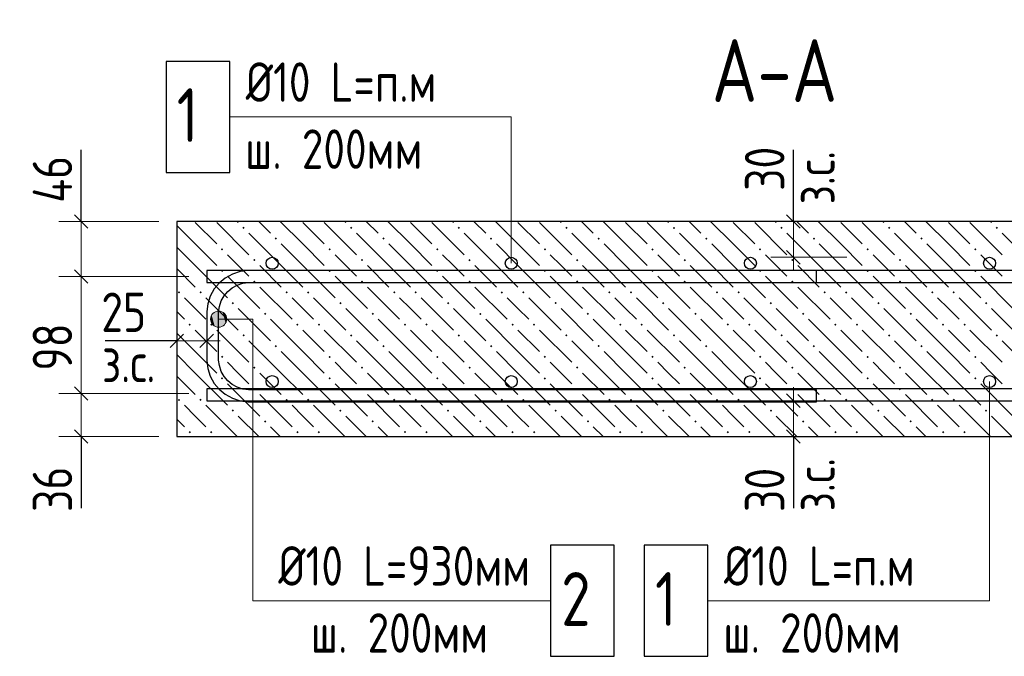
# Model space of a CAD drawing. Header units: millimetres. Extents: x 40580 to 1168286, y -220995 to 81020.
# Tile 12 of 194: x 242998 to 248488, y -119921 to -116369. Entities that reach past the tile are written whole.
import ezdxf

# ---------------------------------------------------------------- set-up
doc = ezdxf.new("R2010")
doc.units = ezdxf.units.MM
for name, color, linetype, lineweight in [('Standard', 7, 'Continuous', 25), ('ЖБ Перекрытие верхний уровень', 7, 'Continuous', 35), ('Позиционная метка линия выноска', 7, 'Continuous', 13), ('Позиционная метка номер позиции', 7, 'Continuous', 13), ('Фоновоя арматура Х1', 52, 'Continuous', 25)]:
    doc.layers.add(name, color=color, linetype=linetype, lineweight=lineweight)
doc.layers.add('Размерная выноска', color=7, linetype='Continuous')
doc.styles.add('GOST 2.304', font='isocpeur.ttf', dxfattribs={"width": 0.8})
doc.styles.add('GOST 2.304-81', font='txt')

msp = doc.modelspace()

# ---------------------------------------------------------------- hatches: boundary and pattern name
at = {"layer": 'ЖБ Перекрытие верхний уровень', "linetype": 'Continuous', "lineweight": 13, "transparency": 33554687}
for points in [[(244239.6, -117530.5), (244246.1, -117524), (244252.6, -117530.5), (244246.1, -117537)], [(244839.6, -117530.5), (244846.1, -117524), (244852.6, -117530.5), (244846.1, -117537)], [(245439.6, -117530.5), (245446.1, -117524), (245452.6, -117530.5), (245446.1, -117537)], [(246039.6, -117530.5), (246046.1, -117524), (246052.6, -117530.5), (246046.1, -117537)], [(246639.6, -117530.5), (246646.1, -117524), (246652.6, -117530.5), (246646.1, -117537)], [(247239.6, -117530.5), (247246.1, -117524), (247252.6, -117530.5), (247246.1, -117537)], [(247839.6, -117530.5), (247846.1, -117524), (247852.6, -117530.5), (247846.1, -117537)], [(248439.6, -117530.5), (248446.1, -117524), (248452.6, -117530.5), (248446.1, -117537)], [(244419.6, -117590.5), (244426.1, -117584), (244432.6, -117590.5), (244426.1, -117597)], [(245019.6, -117590.5), (245026.1, -117584), (245032.6, -117590.5), (245026.1, -117597)], [(245619.6, -117590.5), (245626.1, -117584), (245632.6, -117590.5), (245626.1, -117597)], [(246219.6, -117590.5), (246226.1, -117584), (246232.6, -117590.5), (246226.1, -117597)], [(246819.6, -117590.5), (246826.1, -117584), (246832.6, -117590.5), (246826.1, -117597)], [(247419.6, -117590.5), (247426.1, -117584), (247432.6, -117590.5), (247426.1, -117597)], [(248019.6, -117590.5), (248026.1, -117584), (248032.6, -117590.5), (248026.1, -117597)], [(244119.6, -117650.5), (244126.1, -117644), (244132.6, -117650.5), (244126.1, -117657)], [(244719.6, -117650.5), (244726.1, -117644), (244732.6, -117650.5), (244726.1, -117657)], [(245319.6, -117650.5), (245326.1, -117644), (245332.6, -117650.5), (245326.1, -117657)], [(245919.6, -117650.5), (245926.1, -117644), (245932.6, -117650.5), (245926.1, -117657)], [(246519.6, -117650.5), (246526.1, -117644), (246532.6, -117650.5), (246526.1, -117657)], [(247119.6, -117650.5), (247126.1, -117644), (247132.6, -117650.5), (247126.1, -117657)], [(247719.6, -117650.5), (247726.1, -117644), (247732.6, -117650.5), (247726.1, -117657)], [(248319.6, -117650.5), (248326.1, -117644), (248332.6, -117650.5), (248326.1, -117657)], [(244299.6, -117710.5), (244306.1, -117704), (244312.6, -117710.5), (244306.1, -117717)], [(244899.6, -117710.5), (244906.1, -117704), (244912.6, -117710.5), (244906.1, -117717)], [(245499.6, -117710.5), (245506.1, -117704), (245512.6, -117710.5), (245506.1, -117717)], [(246099.6, -117710.5), (246106.1, -117704), (246112.6, -117710.5), (246106.1, -117717)], [(246699.6, -117710.5), (246706.1, -117704), (246712.6, -117710.5), (246706.1, -117717)], [(247299.6, -117710.5), (247306.1, -117704), (247312.6, -117710.5), (247306.1, -117717)], [(247899.6, -117710.5), (247906.1, -117704), (247912.6, -117710.5), (247906.1, -117717)], [(244119.6, -117770.5), (244126.1, -117764), (244132.6, -117770.5), (244126.1, -117777)], [(244719.6, -117770.5), (244726.1, -117764), (244732.6, -117770.5), (244726.1, -117777)], [(245319.6, -117770.5), (245326.1, -117764), (245332.6, -117770.5), (245326.1, -117777)], [(245919.6, -117770.5), (245926.1, -117764), (245932.6, -117770.5), (245926.1, -117777)], [(246519.6, -117770.5), (246526.1, -117764), (246532.6, -117770.5), (246526.1, -117777)], [(247119.6, -117770.5), (247126.1, -117764), (247132.6, -117770.5), (247126.1, -117777)], [(247719.6, -117770.5), (247726.1, -117764), (247732.6, -117770.5), (247726.1, -117777)], [(248319.6, -117770.5), (248326.1, -117764), (248332.6, -117770.5), (248326.1, -117777)], [(244299.6, -117830.5), (244306.1, -117824), (244312.6, -117830.5), (244306.1, -117837)], [(244899.6, -117830.5), (244906.1, -117824), (244912.6, -117830.5), (244906.1, -117837)], [(245499.6, -117830.5), (245506.1, -117824), (245512.6, -117830.5), (245506.1, -117837)], [(246099.6, -117830.5), (246106.1, -117824), (246112.6, -117830.5), (246106.1, -117837)], [(246699.6, -117830.5), (246706.1, -117824), (246712.6, -117830.5), (246706.1, -117837)], [(247299.6, -117830.5), (247306.1, -117824), (247312.6, -117830.5), (247306.1, -117837)], [(247899.6, -117830.5), (247906.1, -117824), (247912.6, -117830.5), (247906.1, -117837)], [(243879.6, -117890.5), (243886.1, -117884), (243892.6, -117890.5), (243886.1, -117897)], [(243999.6, -117890.5), (244006.1, -117884), (244012.6, -117890.5), (244006.1, -117897)], [(244479.6, -117890.5), (244486.1, -117884), (244492.6, -117890.5), (244486.1, -117897)], [(244599.6, -117890.5), (244606.1, -117884), (244612.6, -117890.5), (244606.1, -117897)], [(245079.6, -117890.5), (245086.1, -117884), (245092.6, -117890.5), (245086.1, -117897)], [(245199.6, -117890.5), (245206.1, -117884), (245212.6, -117890.5), (245206.1, -117897)], [(245679.6, -117890.5), (245686.1, -117884), (245692.6, -117890.5), (245686.1, -117897)], [(245799.6, -117890.5), (245806.1, -117884), (245812.6, -117890.5), (245806.1, -117897)], [(246279.6, -117890.5), (246286.1, -117884), (246292.6, -117890.5), (246286.1, -117897)], [(246399.6, -117890.5), (246406.1, -117884), (246412.6, -117890.5), (246406.1, -117897)], [(246879.6, -117890.5), (246886.1, -117884), (246892.6, -117890.5), (246886.1, -117897)], [(246999.6, -117890.5), (247006.1, -117884), (247012.6, -117890.5), (247006.1, -117897)], [(247479.6, -117890.5), (247486.1, -117884), (247492.6, -117890.5), (247486.1, -117897)], [(247599.6, -117890.5), (247606.1, -117884), (247612.6, -117890.5), (247606.1, -117897)], [(248079.6, -117890.5), (248086.1, -117884), (248092.6, -117890.5), (248086.1, -117897)], [(248199.6, -117890.5), (248206.1, -117884), (248212.6, -117890.5), (248206.1, -117897)], [(244179.6, -117950.5), (244186.1, -117944), (244192.6, -117950.5), (244186.1, -117957)], [(244779.6, -117950.5), (244786.1, -117944), (244792.6, -117950.5), (244786.1, -117957)], [(245379.6, -117950.5), (245386.1, -117944), (245392.6, -117950.5), (245386.1, -117957)], [(245979.6, -117950.5), (245986.1, -117944), (245992.6, -117950.5), (245986.1, -117957)], [(246579.6, -117950.5), (246586.1, -117944), (246592.6, -117950.5), (246586.1, -117957)], [(247179.6, -117950.5), (247186.1, -117944), (247192.6, -117950.5), (247186.1, -117957)], [(247779.6, -117950.5), (247786.1, -117944), (247792.6, -117950.5), (247786.1, -117957)], [(248379.6, -117950.5), (248386.1, -117944), (248392.6, -117950.5), (248386.1, -117957)], [(244359.6, -118010.5), (244366.1, -118004), (244372.6, -118010.5), (244366.1, -118017)], [(244959.6, -118010.5), (244966.1, -118004), (244972.6, -118010.5), (244966.1, -118017)], [(245559.6, -118010.5), (245566.1, -118004), (245572.6, -118010.5), (245566.1, -118017)], [(246159.6, -118010.5), (246166.1, -118004), (246172.6, -118010.5), (246166.1, -118017)], [(246759.6, -118010.5), (246766.1, -118004), (246772.6, -118010.5), (246766.1, -118017)], [(247359.6, -118010.5), (247366.1, -118004), (247372.6, -118010.5), (247366.1, -118017)], [(247959.6, -118010.5), (247966.1, -118004), (247972.6, -118010.5), (247966.1, -118017)], [(243939.6, -118070.5), (243946.1, -118064), (243952.6, -118070.5), (243946.1, -118077)], [(244059.6, -118070.5), (244066.1, -118064), (244072.6, -118070.5), (244066.1, -118077)], [(244539.6, -118070.5), (244546.1, -118064), (244552.6, -118070.5), (244546.1, -118077)], [(244659.6, -118070.5), (244666.1, -118064), (244672.6, -118070.5), (244666.1, -118077)], [(245139.6, -118070.5), (245146.1, -118064), (245152.6, -118070.5), (245146.1, -118077)], [(245259.6, -118070.5), (245266.1, -118064), (245272.6, -118070.5), (245266.1, -118077)], [(245739.6, -118070.5), (245746.1, -118064), (245752.6, -118070.5), (245746.1, -118077)], [(245859.6, -118070.5), (245866.1, -118064), (245872.6, -118070.5), (245866.1, -118077)], [(246339.6, -118070.5), (246346.1, -118064), (246352.6, -118070.5), (246346.1, -118077)], [(246459.6, -118070.5), (246466.1, -118064), (246472.6, -118070.5), (246466.1, -118077)], [(246939.6, -118070.5), (246946.1, -118064), (246952.6, -118070.5), (246946.1, -118077)], [(247059.6, -118070.5), (247066.1, -118064), (247072.6, -118070.5), (247066.1, -118077)], [(247539.6, -118070.5), (247546.1, -118064), (247552.6, -118070.5), (247546.1, -118077)], [(247659.6, -118070.5), (247666.1, -118064), (247672.6, -118070.5), (247666.1, -118077)], [(248139.6, -118070.5), (248146.1, -118064), (248152.6, -118070.5), (248146.1, -118077)], [(248259.6, -118070.5), (248266.1, -118064), (248272.6, -118070.5), (248266.1, -118077)], [(244239.6, -118130.5), (244246.1, -118124), (244252.6, -118130.5), (244246.1, -118137)], [(244839.6, -118130.5), (244846.1, -118124), (244852.6, -118130.5), (244846.1, -118137)], [(245439.6, -118130.5), (245446.1, -118124), (245452.6, -118130.5), (245446.1, -118137)], [(246039.6, -118130.5), (246046.1, -118124), (246052.6, -118130.5), (246046.1, -118137)], [(246639.6, -118130.5), (246646.1, -118124), (246652.6, -118130.5), (246646.1, -118137)], [(247239.6, -118130.5), (247246.1, -118124), (247252.6, -118130.5), (247246.1, -118137)], [(247839.6, -118130.5), (247846.1, -118124), (247852.6, -118130.5), (247846.1, -118137)], [(248439.6, -118130.5), (248446.1, -118124), (248452.6, -118130.5), (248446.1, -118137)], [(244419.6, -118190.5), (244426.1, -118184), (244432.6, -118190.5), (244426.1, -118197)], [(245019.6, -118190.5), (245026.1, -118184), (245032.6, -118190.5), (245026.1, -118197)], [(245619.6, -118190.5), (245626.1, -118184), (245632.6, -118190.5), (245626.1, -118197)], [(246219.6, -118190.5), (246226.1, -118184), (246232.6, -118190.5), (246226.1, -118197)], [(246819.6, -118190.5), (246826.1, -118184), (246832.6, -118190.5), (246826.1, -118197)], [(247419.6, -118190.5), (247426.1, -118184), (247432.6, -118190.5), (247426.1, -118197)], [(248019.6, -118190.5), (248026.1, -118184), (248032.6, -118190.5), (248026.1, -118197)], [(244119.6, -118250.5), (244126.1, -118244), (244132.6, -118250.5), (244126.1, -118257)], [(244719.6, -118250.5), (244726.1, -118244), (244732.6, -118250.5), (244726.1, -118257)], [(245319.6, -118250.5), (245326.1, -118244), (245332.6, -118250.5), (245326.1, -118257)], [(245919.6, -118250.5), (245926.1, -118244), (245932.6, -118250.5), (245926.1, -118257)], [(246519.6, -118250.5), (246526.1, -118244), (246532.6, -118250.5), (246526.1, -118257)], [(247119.6, -118250.5), (247126.1, -118244), (247132.6, -118250.5), (247126.1, -118257)], [(247719.6, -118250.5), (247726.1, -118244), (247732.6, -118250.5), (247726.1, -118257)], [(248319.6, -118250.5), (248326.1, -118244), (248332.6, -118250.5), (248326.1, -118257)], [(244299.6, -118310.5), (244306.1, -118304), (244312.6, -118310.5), (244306.1, -118317)], [(244899.6, -118310.5), (244906.1, -118304), (244912.6, -118310.5), (244906.1, -118317)], [(245499.6, -118310.5), (245506.1, -118304), (245512.6, -118310.5), (245506.1, -118317)], [(246099.6, -118310.5), (246106.1, -118304), (246112.6, -118310.5), (246106.1, -118317)], [(246699.6, -118310.5), (246706.1, -118304), (246712.6, -118310.5), (246706.1, -118317)], [(247299.6, -118310.5), (247306.1, -118304), (247312.6, -118310.5), (247306.1, -118317)], [(247899.6, -118310.5), (247906.1, -118304), (247912.6, -118310.5), (247906.1, -118317)], [(244119.6, -118370.5), (244126.1, -118364), (244132.6, -118370.5), (244126.1, -118377)], [(244719.6, -118370.5), (244726.1, -118364), (244732.6, -118370.5), (244726.1, -118377)], [(245319.6, -118370.5), (245326.1, -118364), (245332.6, -118370.5), (245326.1, -118377)], [(245919.6, -118370.5), (245926.1, -118364), (245932.6, -118370.5), (245926.1, -118377)], [(246519.6, -118370.5), (246526.1, -118364), (246532.6, -118370.5), (246526.1, -118377)], [(247119.6, -118370.5), (247126.1, -118364), (247132.6, -118370.5), (247126.1, -118377)], [(247719.6, -118370.5), (247726.1, -118364), (247732.6, -118370.5), (247726.1, -118377)], [(248319.6, -118370.5), (248326.1, -118364), (248332.6, -118370.5), (248326.1, -118377)], [(244299.6, -118430.5), (244306.1, -118424), (244312.6, -118430.5), (244306.1, -118437)], [(244899.6, -118430.5), (244906.1, -118424), (244912.6, -118430.5), (244906.1, -118437)], [(245499.6, -118430.5), (245506.1, -118424), (245512.6, -118430.5), (245506.1, -118437)], [(246099.6, -118430.5), (246106.1, -118424), (246112.6, -118430.5), (246106.1, -118437)], [(246699.6, -118430.5), (246706.1, -118424), (246712.6, -118430.5), (246706.1, -118437)], [(247299.6, -118430.5), (247306.1, -118424), (247312.6, -118430.5), (247306.1, -118437)], [(247899.6, -118430.5), (247906.1, -118424), (247912.6, -118430.5), (247906.1, -118437)], [(243879.6, -118490.5), (243886.1, -118484), (243892.6, -118490.5), (243886.1, -118497)], [(243999.6, -118490.5), (244006.1, -118484), (244012.6, -118490.5), (244006.1, -118497)], [(244479.6, -118490.5), (244486.1, -118484), (244492.6, -118490.5), (244486.1, -118497)], [(244599.6, -118490.5), (244606.1, -118484), (244612.6, -118490.5), (244606.1, -118497)], [(245079.6, -118490.5), (245086.1, -118484), (245092.6, -118490.5), (245086.1, -118497)], [(245199.6, -118490.5), (245206.1, -118484), (245212.6, -118490.5), (245206.1, -118497)], [(245679.6, -118490.5), (245686.1, -118484), (245692.6, -118490.5), (245686.1, -118497)], [(245799.6, -118490.5), (245806.1, -118484), (245812.6, -118490.5), (245806.1, -118497)], [(246279.6, -118490.5), (246286.1, -118484), (246292.6, -118490.5), (246286.1, -118497)], [(246399.6, -118490.5), (246406.1, -118484), (246412.6, -118490.5), (246406.1, -118497)], [(246879.6, -118490.5), (246886.1, -118484), (246892.6, -118490.5), (246886.1, -118497)], [(246999.6, -118490.5), (247006.1, -118484), (247012.6, -118490.5), (247006.1, -118497)], [(247479.6, -118490.5), (247486.1, -118484), (247492.6, -118490.5), (247486.1, -118497)], [(247599.6, -118490.5), (247606.1, -118484), (247612.6, -118490.5), (247606.1, -118497)], [(248079.6, -118490.5), (248086.1, -118484), (248092.6, -118490.5), (248086.1, -118497)], [(248199.6, -118490.5), (248206.1, -118484), (248212.6, -118490.5), (248206.1, -118497)], [(244179.6, -118550.5), (244186.1, -118544), (244192.6, -118550.5), (244186.1, -118557)], [(244779.6, -118550.5), (244786.1, -118544), (244792.6, -118550.5), (244786.1, -118557)], [(245379.6, -118550.5), (245386.1, -118544), (245392.6, -118550.5), (245386.1, -118557)], [(245979.6, -118550.5), (245986.1, -118544), (245992.6, -118550.5), (245986.1, -118557)], [(246579.6, -118550.5), (246586.1, -118544), (246592.6, -118550.5), (246586.1, -118557)], [(247179.6, -118550.5), (247186.1, -118544), (247192.6, -118550.5), (247186.1, -118557)], [(247779.6, -118550.5), (247786.1, -118544), (247792.6, -118550.5), (247786.1, -118557)], [(248379.6, -118550.5), (248386.1, -118544), (248392.6, -118550.5), (248386.1, -118557)], [(244359.6, -118610.5), (244366.1, -118604), (244372.6, -118610.5), (244366.1, -118617)], [(244959.6, -118610.5), (244966.1, -118604), (244972.6, -118610.5), (244966.1, -118617)], [(245559.6, -118610.5), (245566.1, -118604), (245572.6, -118610.5), (245566.1, -118617)], [(246159.6, -118610.5), (246166.1, -118604), (246172.6, -118610.5), (246166.1, -118617)], [(246759.6, -118610.5), (246766.1, -118604), (246772.6, -118610.5), (246766.1, -118617)], [(247359.6, -118610.5), (247366.1, -118604), (247372.6, -118610.5), (247366.1, -118617)], [(247959.6, -118610.5), (247966.1, -118604), (247972.6, -118610.5), (247966.1, -118617)], [(243939.6, -118670.5), (243946.1, -118664), (243952.6, -118670.5), (243946.1, -118677)], [(244059.6, -118670.5), (244066.1, -118664), (244072.6, -118670.5), (244066.1, -118677)], [(244539.6, -118670.5), (244546.1, -118664), (244552.6, -118670.5), (244546.1, -118677)], [(244659.6, -118670.5), (244666.1, -118664), (244672.6, -118670.5), (244666.1, -118677)], [(245139.6, -118670.5), (245146.1, -118664), (245152.6, -118670.5), (245146.1, -118677)], [(245259.6, -118670.5), (245266.1, -118664), (245272.6, -118670.5), (245266.1, -118677)], [(245739.6, -118670.5), (245746.1, -118664), (245752.6, -118670.5), (245746.1, -118677)], [(245859.6, -118670.5), (245866.1, -118664), (245872.6, -118670.5), (245866.1, -118677)], [(246339.6, -118670.5), (246346.1, -118664), (246352.6, -118670.5), (246346.1, -118677)], [(246459.6, -118670.5), (246466.1, -118664), (246472.6, -118670.5), (246466.1, -118677)], [(246939.6, -118670.5), (246946.1, -118664), (246952.6, -118670.5), (246946.1, -118677)], [(247059.6, -118670.5), (247066.1, -118664), (247072.6, -118670.5), (247066.1, -118677)], [(247539.6, -118670.5), (247546.1, -118664), (247552.6, -118670.5), (247546.1, -118677)], [(247659.6, -118670.5), (247666.1, -118664), (247672.6, -118670.5), (247666.1, -118677)], [(248139.6, -118670.5), (248146.1, -118664), (248152.6, -118670.5), (248146.1, -118677)], [(248259.6, -118670.5), (248266.1, -118664), (248272.6, -118670.5), (248266.1, -118677)]]:
    msp.add_hatch(color=7, dxfattribs=at).paths.add_polyline_path(points, flags=16)
at = {"layer": 'Позиционная метка линия выноска', "linetype": 'Continuous', "lineweight": 13, "transparency": 33554687}
for points in [[(244068.2, -118062.2), (244068.2, -118017.2), (244061.9, -118039.7)], [(244084.4, -118078.4), (244084.4, -118000.9), (244068.2, -118017.2)], [(244084.4, -118078.4), (244068.2, -118017.2), (244068.2, -118062.2)], [(244106.9, -118084.7), (244106.9, -117994.7), (244084.4, -118000.9)], [(244106.9, -118084.7), (244084.4, -118000.9), (244084.4, -118078.4)], [(244129.4, -118078.4), (244129.4, -118000.9), (244106.9, -117994.7)], [(244129.4, -118078.4), (244106.9, -117994.7), (244106.9, -118084.7)], [(244145.6, -118062.2), (244145.6, -118017.2), (244129.4, -118000.9)], [(244145.6, -118062.2), (244129.4, -118000.9), (244129.4, -118078.4)], [(244145.6, -118017.2), (244145.6, -118062.2), (244151.9, -118039.7)]]:
    msp.add_hatch(color=7, dxfattribs=at).paths.add_polyline_path(points)

# ---------------------------------------------------------------- linework, layer by layer
at = {"color": 38, "linetype": 'Continuous', "lineweight": 25, "true_color": 0x5f1e0f, "transparency": 33554687}
msp.add_lwpolyline([(247440.3, -117768.1), (244268.9, -117768.1), (244227.1, -117773.9), (244183.6, -117788.3), (244143.5, -117810.7), (244110.5, -117838.3), (244082.9, -117871.3), (244060.5, -117911.4), (244046.1, -117954.9), (244040.3, -117996.8), (244040.3, -118272.7), (244046.1, -118314.6), (244060.5, -118358.1), (244082.9, -118398.2), (244110.5, -118431.2), (244143.5, -118458.8), (244183.6, -118481.2), (244227.1, -118495.6), (244268.9, -118501.4), (247440.3, -118501.4), (247440.3, -118434.8), (244273.6, -118434.8), (244242.3, -118430.4), (244210.5, -118419.9), (244181.5, -118403.7), (244157.8, -118383.9), (244138, -118360.2), (244121.8, -118331.2), (244111.3, -118299.4), (244106.9, -118268.1), (244106.9, -118001.4), (244111.3, -117970.1), (244121.8, -117938.4), (244138, -117909.3), (244157.8, -117885.6), (244181.5, -117865.9), (244210.5, -117849.6), (244242.3, -117839.1), (244273.6, -117834.8), (247440.3, -117834.8), (247440.3, -117768.1)], dxfattribs=at)
msp.add_lwpolyline([(247440.3, -117768.1), (244268.9, -117768.1), (244227.1, -117773.9), (244183.6, -117788.3), (244143.5, -117810.7), (244110.5, -117838.3), (244082.9, -117871.3), (244060.5, -117911.4), (244046.1, -117954.9), (244040.3, -117996.8), (244040.3, -118272.7), (244046.1, -118314.6), (244060.5, -118358.1), (244082.9, -118398.2), (244110.5, -118431.2), (244143.5, -118458.8), (244183.6, -118481.2), (244227.1, -118495.6), (244268.9, -118501.4), (247440.3, -118501.4), (247440.3, -118434.8), (244273.6, -118434.8), (244242.3, -118430.4), (244210.5, -118419.9), (244181.5, -118403.7), (244157.8, -118383.9), (244138, -118360.2), (244121.8, -118331.2), (244111.3, -118299.4), (244106.9, -118268.1), (244106.9, -118001.4), (244111.3, -117970.1), (244121.8, -117938.4), (244138, -117909.3), (244157.8, -117885.6), (244181.5, -117865.9), (244210.5, -117849.6), (244242.3, -117839.1), (244273.6, -117834.8), (247440.3, -117834.8), (247440.3, -117768.1)], dxfattribs=at)
msp.add_lwpolyline([(247440.3, -117768.1), (244268.9, -117768.1), (244227.1, -117773.9), (244183.6, -117788.3), (244143.5, -117810.7), (244110.5, -117838.3), (244082.9, -117871.3), (244060.5, -117911.4), (244046.1, -117954.9), (244040.3, -117996.8), (244040.3, -118272.7), (244046.1, -118314.6), (244060.5, -118358.1), (244082.9, -118398.2), (244110.5, -118431.2), (244143.5, -118458.8), (244183.6, -118481.2), (244227.1, -118495.6), (244268.9, -118501.4), (247440.3, -118501.4), (247440.3, -118434.8), (244273.6, -118434.8), (244242.3, -118430.4), (244210.5, -118419.9), (244181.5, -118403.7), (244157.8, -118383.9), (244138, -118360.2), (244121.8, -118331.2), (244111.3, -118299.4), (244106.9, -118268.1), (244106.9, -118001.4), (244111.3, -117970.1), (244121.8, -117938.4), (244138, -117909.3), (244157.8, -117885.6), (244181.5, -117865.9), (244210.5, -117849.6), (244242.3, -117839.1), (244273.6, -117834.8), (247440.3, -117834.8), (247440.3, -117768.1)], dxfattribs=at)
at = {"layer": 'Standard', "color": 7, "linetype": 'Continuous', "lineweight": 13, "transparency": 33554687}
for p, q in [((243340.3, -117494.8), (243340.3, -117419.8)), ((247311.7, -117494.8), (247311.7, -117419.8)), ((243302.8, -117457.3), (243377.8, -117532.3)), ((247349.2, -117532.3), (247274.2, -117457.3)), ((243340.3, -117494.8), (243340.3, -117801.4)), ((247311.7, -117694.8), (247311.7, -117494.8)), ((247349.2, -117732.3), (247274.2, -117657.3)), ((247311.7, -117694.8), (247311.7, -117769.8)), ((243302.8, -117763.9), (243377.8, -117838.9)), ((243340.3, -117801.4), (243340.3, -118454.8)), ((243911.1, -118123.9), (243836.1, -118198.9)), ((244077.8, -118123.9), (244002.8, -118198.9)), ((243873.6, -118161.4), (243798.6, -118161.4)), ((244040.3, -118161.4), (243873.6, -118161.4)), ((244040.3, -118161.4), (244115.3, -118161.4)), ((243302.8, -118417.3), (243377.8, -118492.3)), ((247311.7, -118494.8), (247311.7, -118419.8)), ((243340.3, -118454.8), (243340.3, -118694.8)), ((247274.2, -118457.3), (247349.2, -118532.3)), ((247311.7, -118494.8), (247311.7, -118694.8)), ((243302.8, -118657.3), (243377.8, -118732.3)), ((243340.3, -118694.8), (243340.3, -118769.8)), ((247274.2, -118657.3), (247349.2, -118732.3)), ((247311.7, -118694.8), (247311.7, -118769.8))]:
    msp.add_line(p, q, dxfattribs=at)
at = {"layer": 'Standard', "color": 251, "linetype": 'Continuous', "lineweight": 13, "true_color": 0x656565, "transparency": 33554687}
for p, q in [((243340.3, -117494.8), (243215.3, -117494.8)), ((243340.3, -117494.8), (243465.3, -117494.8)), ((243340.3, -117494.8), (243773.6, -117494.8)), ((247311.7, -117494.8), (247186.7, -117494.8)), ((247311.7, -117494.8), (247436.7, -117494.8)), ((247311.7, -117494.8), (247611.7, -117494.8)), ((247311.7, -117694.8), (247186.7, -117694.8)), ((247311.7, -117694.8), (247436.7, -117694.8)), ((247311.7, -117694.8), (247610.2, -117694.8)), ((243340.3, -117801.4), (243215.3, -117801.4)), ((243340.3, -117801.4), (243465.3, -117801.4)), ((243340.3, -117801.4), (243940.3, -117801.4)), ((243873.6, -118161.4), (243873.6, -118036.4)), ((244040.3, -118161.4), (244040.3, -118036.4)), ((243873.6, -118161.4), (243873.6, -118286.4)), ((243873.6, -118161.4), (243873.6, -118328.1)), ((244040.3, -118161.4), (244040.3, -118286.4)), ((244040.3, -118161.4), (244040.3, -118261.4)), ((243340.3, -118454.8), (243215.3, -118454.8)), ((243340.3, -118454.8), (243465.3, -118454.8)), ((243340.3, -118454.8), (243940.3, -118454.8)), ((247311.7, -118494.8), (247186.7, -118494.8)), ((247311.7, -118494.8), (247436.7, -118494.8)), ((243340.3, -118694.8), (243215.3, -118694.8)), ((243340.3, -118694.8), (243465.3, -118694.8)), ((243340.3, -118694.8), (243773.6, -118694.8)), ((247311.7, -118694.8), (247186.7, -118694.8)), ((247311.7, -118694.8), (247436.7, -118694.8))]:
    msp.add_line(p, q, dxfattribs=at)
for points in [[(247311.7, -118494.8), (247520.2, -118494.8), (247520.2, -118494.8), (247610.2, -118494.8)], [(247311.7, -118694.8), (247451.3, -118694.8), (247451.3, -118694.8), (247611.7, -118694.8)]]:
    msp.add_lwpolyline(points, dxfattribs=at)
at = {"layer": 'ЖБ Перекрытие верхний уровень', "color": 7, "linetype": 'Continuous', "lineweight": -3, "transparency": 33554687}
for p, q in [((250540.3, -117494.8), (243873.6, -117494.8)), ((243873.6, -117494.8), (243873.6, -118694.8)), ((243873.6, -118694.8), (250540.3, -118694.8))]:
    msp.add_line(p, q, dxfattribs=at)
at = {"layer": 'ЖБ Перекрытие верхний уровень', "color": 9, "linetype": 'Continuous', "lineweight": 13, "true_color": 0xc7c7c7, "transparency": 33554687}
for p, q in [((243976.1, -117620.5), (243873.6, -117518)), ((243976.1, -117500.5), (244096.1, -117620.5)), ((244096.1, -117500.5), (244276.1, -117680.5)), ((244210.4, -117494.8), (244216.1, -117500.5)), ((244330.4, -117494.8), (244396.1, -117560.5)), ((244576.1, -117620.5), (244450.4, -117494.8)), ((244576.1, -117500.5), (244696.1, -117620.5)), ((244696.1, -117500.5), (244876.1, -117680.5)), ((244810.4, -117494.8), (244816.1, -117500.5)), ((244930.4, -117494.8), (244996.1, -117560.5)), ((245176.1, -117620.5), (245050.4, -117494.8)), ((245176.1, -117500.5), (245296.1, -117620.5)), ((245296.1, -117500.5), (245476.1, -117680.5)), ((245410.4, -117494.8), (245416.1, -117500.5)), ((245530.4, -117494.8), (245596.1, -117560.5)), ((245776.1, -117620.5), (245650.4, -117494.8)), ((245776.1, -117500.5), (245896.1, -117620.5)), ((245896.1, -117500.5), (246076.1, -117680.5)), ((246010.4, -117494.8), (246016.1, -117500.5)), ((246130.4, -117494.8), (246196.1, -117560.5)), ((246376.1, -117620.5), (246250.4, -117494.8)), ((246376.1, -117500.5), (246496.1, -117620.5)), ((246496.1, -117500.5), (246676.1, -117680.5)), ((246610.4, -117494.8), (246616.1, -117500.5)), ((246730.4, -117494.8), (246796.1, -117560.5)), ((246976.1, -117620.5), (246850.4, -117494.8)), ((246976.1, -117500.5), (247096.1, -117620.5)), ((247096.1, -117500.5), (247276.1, -117680.5)), ((247210.4, -117494.8), (247216.1, -117500.5)), ((247330.4, -117494.8), (247396.1, -117560.5)), ((247576.1, -117620.5), (247450.4, -117494.8)), ((247576.1, -117500.5), (247696.1, -117620.5)), ((247696.1, -117500.5), (247876.1, -117680.5)), ((247810.4, -117494.8), (247816.1, -117500.5)), ((247930.4, -117494.8), (247996.1, -117560.5)), ((248176.1, -117620.5), (248050.4, -117494.8)), ((248176.1, -117500.5), (248296.1, -117620.5)), ((248296.1, -117500.5), (248476.1, -117680.5)), ((248410.4, -117494.8), (248416.1, -117500.5)), ((244456.1, -117740.5), (244276.1, -117560.5)), ((245056.1, -117740.5), (244876.1, -117560.5)), ((245656.1, -117740.5), (245476.1, -117560.5)), ((246256.1, -117740.5), (246076.1, -117560.5)), ((246856.1, -117740.5), (246676.1, -117560.5)), ((247456.1, -117740.5), (247276.1, -117560.5)), ((248056.1, -117740.5), (247876.1, -117560.5)), ((248656.1, -117740.5), (248476.1, -117560.5)), ((243873.6, -117638), (243976.1, -117740.5)), ((243976.1, -117620.5), (244096.1, -117740.5)), ((244456.1, -117620.5), (244576.1, -117740.5)), ((244576.1, -117620.5), (244696.1, -117740.5)), ((245056.1, -117620.5), (245176.1, -117740.5)), ((245176.1, -117620.5), (245296.1, -117740.5)), ((245656.1, -117620.5), (245776.1, -117740.5)), ((245776.1, -117620.5), (245896.1, -117740.5)), ((246256.1, -117620.5), (246376.1, -117740.5)), ((246376.1, -117620.5), (246496.1, -117740.5)), ((246856.1, -117620.5), (246976.1, -117740.5)), ((246976.1, -117620.5), (247096.1, -117740.5)), ((247456.1, -117620.5), (247576.1, -117740.5)), ((247576.1, -117620.5), (247696.1, -117740.5)), ((248056.1, -117620.5), (248176.1, -117740.5)), ((248176.1, -117620.5), (248296.1, -117740.5)), ((244216.1, -117740.5), (244156.1, -117680.5)), ((244816.1, -117740.5), (244756.1, -117680.5)), ((245416.1, -117740.5), (245356.1, -117680.5)), ((246016.1, -117740.5), (245956.1, -117680.5)), ((246616.1, -117740.5), (246556.1, -117680.5)), ((247216.1, -117740.5), (247156.1, -117680.5)), ((247816.1, -117740.5), (247756.1, -117680.5)), ((248416.1, -117740.5), (248356.1, -117680.5)), ((243873.6, -117758), (243976.1, -117860.5)), ((243976.1, -117740.5), (244156.1, -117920.5)), ((244276.1, -117800.5), (244216.1, -117740.5)), ((244336.1, -117740.5), (244456.1, -117860.5)), ((244456.1, -117740.5), (244576.1, -117860.5)), ((244576.1, -117740.5), (244756.1, -117920.5)), ((244876.1, -117800.5), (244816.1, -117740.5)), ((244936.1, -117740.5), (245056.1, -117860.5)), ((245056.1, -117740.5), (245176.1, -117860.5)), ((245176.1, -117740.5), (245356.1, -117920.5)), ((245476.1, -117800.5), (245416.1, -117740.5)), ((245536.1, -117740.5), (245656.1, -117860.5)), ((245656.1, -117740.5), (245776.1, -117860.5)), ((245776.1, -117740.5), (245956.1, -117920.5)), ((246076.1, -117800.5), (246016.1, -117740.5)), ((246136.1, -117740.5), (246256.1, -117860.5)), ((246256.1, -117740.5), (246376.1, -117860.5)), ((246376.1, -117740.5), (246556.1, -117920.5)), ((246676.1, -117800.5), (246616.1, -117740.5)), ((246736.1, -117740.5), (246856.1, -117860.5)), ((246856.1, -117740.5), (246976.1, -117860.5)), ((246976.1, -117740.5), (247156.1, -117920.5)), ((247276.1, -117800.5), (247216.1, -117740.5)), ((247336.1, -117740.5), (247456.1, -117860.5)), ((247456.1, -117740.5), (247576.1, -117860.5)), ((247576.1, -117740.5), (247756.1, -117920.5)), ((247876.1, -117800.5), (247816.1, -117740.5)), ((247936.1, -117740.5), (248056.1, -117860.5)), ((248056.1, -117740.5), (248176.1, -117860.5)), ((248176.1, -117740.5), (248356.1, -117920.5)), ((248476.1, -117800.5), (248416.1, -117740.5)), ((244156.1, -117800.5), (244336.1, -117980.5)), ((244756.1, -117800.5), (244936.1, -117980.5)), ((245356.1, -117800.5), (245536.1, -117980.5)), ((245956.1, -117800.5), (246136.1, -117980.5)), ((246556.1, -117800.5), (246736.1, -117980.5)), ((247156.1, -117800.5), (247336.1, -117980.5)), ((247756.1, -117800.5), (247936.1, -117980.5)), ((248356.1, -117800.5), (248536.1, -117980.5)), ((244336.1, -117860.5), (244516.1, -118040.5)), ((244936.1, -117860.5), (245116.1, -118040.5)), ((245536.1, -117860.5), (245716.1, -118040.5)), ((246136.1, -117860.5), (246316.1, -118040.5)), ((246736.1, -117860.5), (246916.1, -118040.5)), ((247336.1, -117860.5), (247516.1, -118040.5)), ((247936.1, -117860.5), (248116.1, -118040.5)), ((243976.1, -117980.5), (243916.1, -117920.5)), ((244036.1, -117920.5), (244216.1, -118100.5)), ((244576.1, -117980.5), (244516.1, -117920.5)), ((244636.1, -117920.5), (244816.1, -118100.5)), ((245176.1, -117980.5), (245116.1, -117920.5)), ((245236.1, -117920.5), (245416.1, -118100.5)), ((245776.1, -117980.5), (245716.1, -117920.5)), ((245836.1, -117920.5), (246016.1, -118100.5)), ((246376.1, -117980.5), (246316.1, -117920.5)), ((246436.1, -117920.5), (246616.1, -118100.5)), ((246976.1, -117980.5), (246916.1, -117920.5)), ((247036.1, -117920.5), (247216.1, -118100.5)), ((247576.1, -117980.5), (247516.1, -117920.5)), ((247636.1, -117920.5), (247816.1, -118100.5)), ((248176.1, -117980.5), (248116.1, -117920.5)), ((248236.1, -117920.5), (248416.1, -118100.5)), ((244036.1, -118040.5), (243976.1, -117980.5)), ((244216.1, -117980.5), (244396.1, -118160.5)), ((244636.1, -118040.5), (244576.1, -117980.5)), ((244816.1, -117980.5), (244996.1, -118160.5)), ((245236.1, -118040.5), (245176.1, -117980.5)), ((245416.1, -117980.5), (245596.1, -118160.5)), ((245836.1, -118040.5), (245776.1, -117980.5)), ((246016.1, -117980.5), (246196.1, -118160.5)), ((246436.1, -118040.5), (246376.1, -117980.5)), ((246616.1, -117980.5), (246796.1, -118160.5)), ((247036.1, -118040.5), (246976.1, -117980.5)), ((247216.1, -117980.5), (247396.1, -118160.5)), ((247636.1, -118040.5), (247576.1, -117980.5)), ((247816.1, -117980.5), (247996.1, -118160.5)), ((248236.1, -118040.5), (248176.1, -117980.5)), ((248416.1, -117980.5), (248596.1, -118160.5)), ((243873.6, -117998), (243916.1, -118040.5)), ((244576.1, -118220.5), (244396.1, -118040.5)), ((245176.1, -118220.5), (244996.1, -118040.5)), ((245776.1, -118220.5), (245596.1, -118040.5)), ((246376.1, -118220.5), (246196.1, -118040.5)), ((246976.1, -118220.5), (246796.1, -118040.5)), ((247576.1, -118220.5), (247396.1, -118040.5)), ((248176.1, -118220.5), (247996.1, -118040.5)), ((243976.1, -118220.5), (243873.6, -118118)), ((243976.1, -118100.5), (244096.1, -118220.5)), ((244096.1, -118100.5), (244276.1, -118280.5)), ((244576.1, -118100.5), (244696.1, -118220.5)), ((244696.1, -118100.5), (244876.1, -118280.5)), ((245176.1, -118100.5), (245296.1, -118220.5)), ((245296.1, -118100.5), (245476.1, -118280.5)), ((245776.1, -118100.5), (245896.1, -118220.5)), ((245896.1, -118100.5), (246076.1, -118280.5)), ((246376.1, -118100.5), (246496.1, -118220.5)), ((246496.1, -118100.5), (246676.1, -118280.5)), ((246976.1, -118100.5), (247096.1, -118220.5)), ((247096.1, -118100.5), (247276.1, -118280.5)), ((247576.1, -118100.5), (247696.1, -118220.5)), ((247696.1, -118100.5), (247876.1, -118280.5)), ((248176.1, -118100.5), (248296.1, -118220.5)), ((248296.1, -118100.5), (248476.1, -118280.5)), ((244456.1, -118340.5), (244276.1, -118160.5)), ((245056.1, -118340.5), (244876.1, -118160.5)), ((245656.1, -118340.5), (245476.1, -118160.5)), ((246256.1, -118340.5), (246076.1, -118160.5)), ((246856.1, -118340.5), (246676.1, -118160.5)), ((247456.1, -118340.5), (247276.1, -118160.5)), ((248056.1, -118340.5), (247876.1, -118160.5)), ((248656.1, -118340.5), (248476.1, -118160.5)), ((243873.6, -118238), (243976.1, -118340.5)), ((243976.1, -118220.5), (244096.1, -118340.5)), ((244456.1, -118220.5), (244576.1, -118340.5)), ((244576.1, -118220.5), (244696.1, -118340.5)), ((245056.1, -118220.5), (245176.1, -118340.5)), ((245176.1, -118220.5), (245296.1, -118340.5)), ((245656.1, -118220.5), (245776.1, -118340.5)), ((245776.1, -118220.5), (245896.1, -118340.5)), ((246256.1, -118220.5), (246376.1, -118340.5)), ((246376.1, -118220.5), (246496.1, -118340.5)), ((246856.1, -118220.5), (246976.1, -118340.5)), ((246976.1, -118220.5), (247096.1, -118340.5)), ((247456.1, -118220.5), (247576.1, -118340.5)), ((247576.1, -118220.5), (247696.1, -118340.5)), ((248056.1, -118220.5), (248176.1, -118340.5)), ((248176.1, -118220.5), (248296.1, -118340.5)), ((244216.1, -118340.5), (244156.1, -118280.5)), ((244816.1, -118340.5), (244756.1, -118280.5)), ((245416.1, -118340.5), (245356.1, -118280.5)), ((246016.1, -118340.5), (245956.1, -118280.5)), ((246616.1, -118340.5), (246556.1, -118280.5)), ((247216.1, -118340.5), (247156.1, -118280.5)), ((247816.1, -118340.5), (247756.1, -118280.5)), ((248416.1, -118340.5), (248356.1, -118280.5)), ((243873.6, -118358), (243976.1, -118460.5)), ((243976.1, -118340.5), (244156.1, -118520.5)), ((244276.1, -118400.5), (244216.1, -118340.5)), ((244336.1, -118340.5), (244456.1, -118460.5)), ((244456.1, -118340.5), (244576.1, -118460.5)), ((244576.1, -118340.5), (244756.1, -118520.5)), ((244876.1, -118400.5), (244816.1, -118340.5)), ((244936.1, -118340.5), (245056.1, -118460.5)), ((245056.1, -118340.5), (245176.1, -118460.5)), ((245176.1, -118340.5), (245356.1, -118520.5)), ((245476.1, -118400.5), (245416.1, -118340.5)), ((245536.1, -118340.5), (245656.1, -118460.5)), ((245656.1, -118340.5), (245776.1, -118460.5)), ((245776.1, -118340.5), (245956.1, -118520.5)), ((246076.1, -118400.5), (246016.1, -118340.5)), ((246136.1, -118340.5), (246256.1, -118460.5)), ((246256.1, -118340.5), (246376.1, -118460.5)), ((246376.1, -118340.5), (246556.1, -118520.5)), ((246676.1, -118400.5), (246616.1, -118340.5)), ((246736.1, -118340.5), (246856.1, -118460.5)), ((246856.1, -118340.5), (246976.1, -118460.5)), ((246976.1, -118340.5), (247156.1, -118520.5)), ((247276.1, -118400.5), (247216.1, -118340.5)), ((247336.1, -118340.5), (247456.1, -118460.5)), ((247456.1, -118340.5), (247576.1, -118460.5)), ((247576.1, -118340.5), (247756.1, -118520.5)), ((247876.1, -118400.5), (247816.1, -118340.5)), ((247936.1, -118340.5), (248056.1, -118460.5)), ((248056.1, -118340.5), (248176.1, -118460.5)), ((248176.1, -118340.5), (248356.1, -118520.5)), ((248476.1, -118400.5), (248416.1, -118340.5)), ((244156.1, -118400.5), (244336.1, -118580.5)), ((244756.1, -118400.5), (244936.1, -118580.5)), ((245356.1, -118400.5), (245536.1, -118580.5)), ((245956.1, -118400.5), (246136.1, -118580.5)), ((246556.1, -118400.5), (246736.1, -118580.5)), ((247156.1, -118400.5), (247336.1, -118580.5)), ((247756.1, -118400.5), (247936.1, -118580.5)), ((248356.1, -118400.5), (248536.1, -118580.5)), ((244336.1, -118460.5), (244516.1, -118640.5)), ((244936.1, -118460.5), (245116.1, -118640.5)), ((245536.1, -118460.5), (245716.1, -118640.5)), ((246136.1, -118460.5), (246316.1, -118640.5)), ((246736.1, -118460.5), (246916.1, -118640.5)), ((247336.1, -118460.5), (247516.1, -118640.5)), ((247936.1, -118460.5), (248116.1, -118640.5)), ((243976.1, -118580.5), (243916.1, -118520.5)), ((244036.1, -118520.5), (244210.4, -118694.8)), ((244576.1, -118580.5), (244516.1, -118520.5)), ((244636.1, -118520.5), (244810.4, -118694.8)), ((245176.1, -118580.5), (245116.1, -118520.5)), ((245236.1, -118520.5), (245410.4, -118694.8)), ((245776.1, -118580.5), (245716.1, -118520.5)), ((245836.1, -118520.5), (246010.4, -118694.8)), ((246376.1, -118580.5), (246316.1, -118520.5)), ((246436.1, -118520.5), (246610.4, -118694.8)), ((246976.1, -118580.5), (246916.1, -118520.5)), ((247036.1, -118520.5), (247210.4, -118694.8)), ((247576.1, -118580.5), (247516.1, -118520.5)), ((247636.1, -118520.5), (247810.4, -118694.8)), ((248176.1, -118580.5), (248116.1, -118520.5)), ((248236.1, -118520.5), (248410.4, -118694.8)), ((244036.1, -118640.5), (243976.1, -118580.5)), ((244216.1, -118580.5), (244330.4, -118694.8)), ((244636.1, -118640.5), (244576.1, -118580.5)), ((244816.1, -118580.5), (244930.4, -118694.8)), ((245236.1, -118640.5), (245176.1, -118580.5)), ((245416.1, -118580.5), (245530.4, -118694.8)), ((245836.1, -118640.5), (245776.1, -118580.5)), ((246016.1, -118580.5), (246130.4, -118694.8)), ((246436.1, -118640.5), (246376.1, -118580.5)), ((246616.1, -118580.5), (246730.4, -118694.8)), ((247036.1, -118640.5), (246976.1, -118580.5)), ((247216.1, -118580.5), (247330.4, -118694.8)), ((247636.1, -118640.5), (247576.1, -118580.5)), ((247816.1, -118580.5), (247930.4, -118694.8)), ((248236.1, -118640.5), (248176.1, -118580.5)), ((248416.1, -118580.5), (248530.4, -118694.8)), ((243873.6, -118598), (243916.1, -118640.5)), ((244450.4, -118694.8), (244396.1, -118640.5)), ((245050.4, -118694.8), (244996.1, -118640.5)), ((245650.4, -118694.8), (245596.1, -118640.5)), ((246250.4, -118694.8), (246196.1, -118640.5)), ((246850.4, -118694.8), (246796.1, -118640.5)), ((247450.4, -118694.8), (247396.1, -118640.5)), ((248050.4, -118694.8), (247996.1, -118640.5))]:
    msp.add_line(p, q, dxfattribs=at)
at = {"layer": 'Позиционная метка линия выноска', "color": 7, "linetype": 'Continuous', "lineweight": 13, "transparency": 33554687}
for p, q in [((244061.9, -118039.7), (244061.9, -118039.7)), ((244106.9, -117994.7), (244106.9, -117994.7)), ((244151.9, -118039.7), (244151.9, -118039.7)), ((244106.9, -118084.7), (244106.9, -118084.7))]:
    msp.add_line(p, q, dxfattribs=at)
for points in [[(245738.7, -117728.1), (245738.7, -116911.4), (244168.6, -116911.4)], [(245956.9, -119611.4), (244297.7, -119611.4), (244297.7, -118039.7), (244106.9, -118039.7)], [(248405.4, -118388.1), (248405.4, -119611.4), (246835.3, -119611.4)]]:
    msp.add_lwpolyline(points, dxfattribs=at)
msp.add_circle((244106.9, -118039.7), 45, dxfattribs=at)
at = {"layer": 'Позиционная метка номер позиции', "color": 7, "linetype": 'Continuous', "lineweight": 25, "transparency": 33554687}
for points in [[(243813.6, -117221.4), (244168.6, -117221.4), (244168.6, -116601.4), (243813.6, -116601.4), (243813.6, -117221.4)], [(245956.9, -119921.4), (246311.9, -119921.4), (246311.9, -119301.4), (245956.9, -119301.4), (245956.9, -119921.4)], [(246480.3, -119921.4), (246835.3, -119921.4), (246835.3, -119301.4), (246480.3, -119301.4), (246480.3, -119921.4)]]:
    msp.add_lwpolyline(points, dxfattribs=at)
at = {"layer": 'Размерная выноска', "color": 7, "linetype": 'Continuous', "lineweight": -3, "transparency": 33554687}
for p, q in [((243340.3, -117494.8), (243340.3, -117094.8)), ((247311.7, -117494.8), (247311.7, -117094.8)), ((243873.6, -118161.4), (243473.6, -118161.4)), ((243340.3, -118694.8), (243340.3, -119094.8)), ((247311.7, -118694.8), (247311.7, -119094.8))]:
    msp.add_line(p, q, dxfattribs=at)
at = {"layer": 'Фоновоя арматура Х1', "color": 251, "linetype": 'Continuous', "lineweight": -3, "true_color": 0x656565, "transparency": 33554687}
for points in [[(244040.3, -117834.8), (250573.6, -117834.8), (250573.6, -117768.1), (244040.3, -117768.1), (244040.3, -117834.8)], [(244040.3, -117834.8), (250573.6, -117834.8), (250573.6, -117768.1), (244040.3, -117768.1), (244040.3, -117834.8)], [(244040.3, -118494.8), (250573.6, -118494.8), (250573.6, -118428.1), (244040.3, -118428.1), (244040.3, -118494.8)], [(244040.3, -118494.8), (250573.6, -118494.8), (250573.6, -118428.1), (244040.3, -118428.1), (244040.3, -118494.8)], [(244040.3, -118494.8), (250573.6, -118494.8), (250573.6, -118428.1), (244040.3, -118428.1), (244040.3, -118494.8)]]:
    msp.add_lwpolyline(points, dxfattribs=at)
for centre in [(244405.4, -117728.1), (245738.7, -117728.1), (247072, -117728.1), (248405.4, -117728.1), (244405.4, -118388.1), (245738.7, -118388.1), (247072, -118388.1), (248405.4, -118388.1)]:
    msp.add_circle(centre, 33.3, dxfattribs=at)

# ---------------------------------------------------------------- texts
at = {"layer": 'Standard', "color": 7, "linetype": 'Continuous', "lineweight": -3, "transparency": 33554687, "insert": (246856.9, -116828.1), "char_height": 350, "width": 871.094, "attachment_point": 7, "style": 'GOST 2.304-81'}
msp.add_mtext('А-А', dxfattribs=at)
at = {"layer": 'Standard', "color": 7, "linetype": 'Continuous', "lineweight": 25, "transparency": 33554687, "char_height": 220, "attachment_point": 7, "rotation": 90, "style": 'GOST 2.304-81'}
for s, insert, width in [('з.с.', (247541.9, -117398.4), 446.06), ('30', (247261.7, -117323.9), 375.741), ('46', (243290.2, -117390.6), 391.317), ('98', (243290.2, -118327.6), 391.311), ('з.с.', (247541.9, -119111.6), 446.072), ('36', (243290.3, -119115.7), 375.729), ('30', (247261.7, -119115.9), 375.735)]:
    msp.add_mtext(s, dxfattribs=dict(at, insert=insert, width=width))
at = {"layer": 'Standard', "color": 7, "linetype": 'Continuous', "lineweight": 25, "transparency": 33554687, "char_height": 220, "attachment_point": 7, "style": 'GOST 2.304-81'}
for s, insert, width in [('25', (243452.6, -118111.4), 375.735), ('з.с.', (243456.8, -118391.6), 446.072)]:
    msp.add_mtext(s, dxfattribs=dict(at, insert=insert, width=width))
at = {"layer": 'Позиционная метка номер позиции', "color": 7, "linetype": 'Continuous', "lineweight": 25, "transparency": 33554687, "attachment_point": 7, "style": 'GOST 2.304'}
for s, insert, char_height, width in [('Ø10\\~L=п.м', (244258, -116827.1), 220, 1112.948), ('1', (243873.6, -117051.4), 300, 277.863), ('ш.\\~200мм', (244254.3, -117201.1), 220, 1125.906), ('Ø10\\~L=930мм', (244439.4, -119527.1), 220, 1488.027), ('Ø10\\~L=п.м', (246924.6, -119527.1), 220, 1112.948), ('2', (246016.9, -119751.4), 300, 341.797), ('1', (246540.3, -119751.4), 300, 277.863), ('ш.\\~200мм', (244620.9, -119901.1), 220, 1125.9), ('ш.\\~200мм', (246921, -119901.1), 220, 1125.906)]:
    msp.add_mtext(s, dxfattribs=dict(at, insert=insert, char_height=char_height, width=width))

doc.saveas('drawing.dxf')
